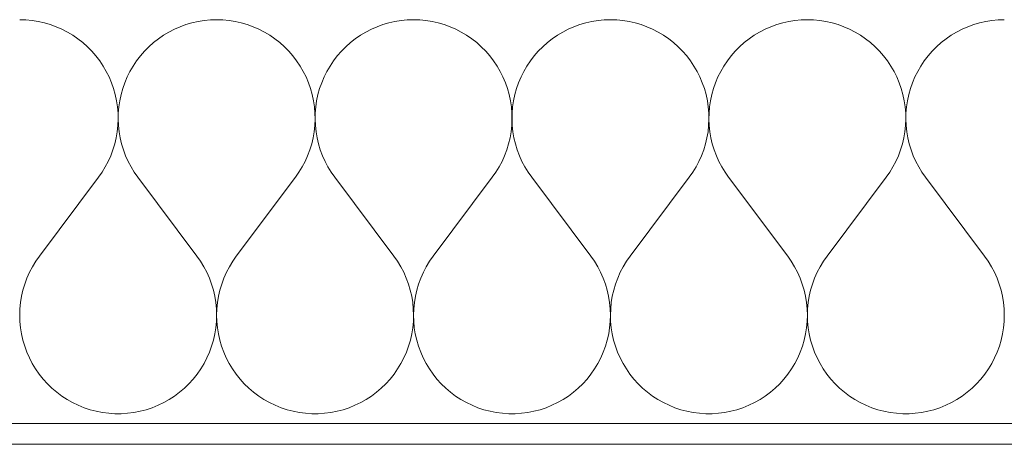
# Model space of a CAD drawing. Extents: x 100 to 2982, y 37 to 2050.
# Tile 26 of 135: x 1284 to 1331, y 575 to 595. Entities that reach past the tile are written whole.
import ezdxf
from ezdxf.xclip import XClip

# ---------------------------------------------------------------- set-up
doc = ezdxf.new("R2010")
doc.units = 0
doc.header["$MEASUREMENT"] = 0
doc.header["$XCLIPFRAME"] = 0
doc.layers.add('420-K Ściany', color=7, linetype='Continuous')
doc.layers.add('820-G Rysunki Obrazki', color=7, linetype='Continuous')

# ---------------------------------------------------------------- blocks, each defined once
blk = doc.blocks.new('*X14')
at = {"layer": '420-K Ściany', "color": 174, "linetype": 'Continuous', "lineweight": 5, "ltscale": 0.2}
for p, q in [((1283.952, 595.023), (1283.651, 595.033)), ((1284.252, 594.995), (1283.952, 595.023)), ((1284.55, 594.947), (1284.252, 594.995)), ((1284.843, 594.881), (1284.55, 594.947)), ((1285.132, 594.796), (1284.843, 594.881)), ((1285.416, 594.694), (1285.132, 594.796)), ((1291.694, 594.796), (1291.41, 594.694)), ((1291.983, 594.881), (1291.694, 594.796)), ((1292.277, 594.947), (1291.983, 594.881)), ((1292.574, 594.995), (1292.277, 594.947)), ((1292.874, 595.023), (1292.574, 594.995)), ((1293.175, 595.033), (1292.874, 595.023)), ((1293.476, 595.023), (1293.175, 595.033)), ((1293.776, 594.995), (1293.476, 595.023)), ((1294.073, 594.947), (1293.776, 594.995)), ((1294.367, 594.881), (1294.073, 594.947)), ((1294.656, 594.796), (1294.367, 594.881)), ((1294.939, 594.694), (1294.656, 594.796)), ((1301.217, 594.796), (1300.934, 594.694)), ((1301.507, 594.881), (1301.217, 594.796)), ((1301.8, 594.947), (1301.507, 594.881)), ((1302.098, 594.995), (1301.8, 594.947)), ((1302.398, 595.023), (1302.098, 594.995)), ((1302.699, 595.033), (1302.398, 595.023)), ((1303, 595.023), (1302.699, 595.033)), ((1303.3, 594.995), (1303, 595.023)), ((1303.597, 594.947), (1303.3, 594.995)), ((1303.891, 594.881), (1303.597, 594.947)), ((1304.18, 594.796), (1303.891, 594.881)), ((1304.463, 594.694), (1304.18, 594.796)), ((1310.741, 594.796), (1310.458, 594.694)), ((1311.03, 594.881), (1310.741, 594.796)), ((1311.324, 594.947), (1311.03, 594.881)), ((1311.622, 594.995), (1311.324, 594.947)), ((1311.922, 595.023), (1311.622, 594.995)), ((1312.223, 595.033), (1311.922, 595.023)), ((1312.524, 595.023), (1312.223, 595.033)), ((1312.823, 594.995), (1312.524, 595.023)), ((1313.121, 594.947), (1312.823, 594.995)), ((1313.415, 594.881), (1313.121, 594.947)), ((1313.704, 594.796), (1313.415, 594.881)), ((1313.987, 594.694), (1313.704, 594.796)), ((1320.265, 594.796), (1319.982, 594.694)), ((1320.554, 594.881), (1320.265, 594.796)), ((1320.848, 594.947), (1320.554, 594.881)), ((1321.145, 594.995), (1320.848, 594.947)), ((1321.445, 595.023), (1321.145, 594.995)), ((1321.746, 595.033), (1321.445, 595.023)), ((1322.047, 595.023), (1321.746, 595.033)), ((1322.347, 594.995), (1322.047, 595.023)), ((1322.645, 594.947), (1322.347, 594.995)), ((1322.939, 594.881), (1322.645, 594.947)), ((1323.228, 594.796), (1322.939, 594.881)), ((1323.511, 594.694), (1323.228, 594.796)), ((1329.789, 594.796), (1329.506, 594.694)), ((1330.078, 594.881), (1329.789, 594.796)), ((1330.372, 594.947), (1330.078, 594.881)), ((1330.669, 594.995), (1330.372, 594.947)), ((1330.969, 595.023), (1330.669, 594.995)), ((1331.27, 595.033), (1330.969, 595.023)), ((1285.692, 594.573), (1285.416, 594.694)), ((1285.96, 594.436), (1285.692, 594.573)), ((1286.218, 594.281), (1285.96, 594.436)), ((1290.866, 594.436), (1290.608, 594.281)), ((1291.134, 594.573), (1290.866, 594.436)), ((1291.41, 594.694), (1291.134, 594.573)), ((1295.216, 594.573), (1294.939, 594.694)), ((1295.483, 594.436), (1295.216, 594.573)), ((1295.742, 594.281), (1295.483, 594.436)), ((1300.39, 594.436), (1300.132, 594.281)), ((1300.658, 594.573), (1300.39, 594.436)), ((1300.934, 594.694), (1300.658, 594.573)), ((1304.739, 594.573), (1304.463, 594.694)), ((1305.007, 594.436), (1304.739, 594.573)), ((1305.266, 594.281), (1305.007, 594.436)), ((1309.914, 594.436), (1309.655, 594.281)), ((1310.182, 594.573), (1309.914, 594.436)), ((1310.458, 594.694), (1310.182, 594.573)), ((1314.263, 594.573), (1313.987, 594.694)), ((1314.531, 594.436), (1314.263, 594.573)), ((1314.79, 594.281), (1314.531, 594.436)), ((1319.438, 594.436), (1319.179, 594.281)), ((1319.706, 594.573), (1319.438, 594.436)), ((1319.982, 594.694), (1319.706, 594.573)), ((1323.787, 594.573), (1323.511, 594.694)), ((1324.055, 594.436), (1323.787, 594.573)), ((1324.314, 594.281), (1324.055, 594.436)), ((1328.962, 594.436), (1328.703, 594.281)), ((1329.23, 594.573), (1328.962, 594.436)), ((1329.506, 594.694), (1329.23, 594.573)), ((1286.467, 594.111), (1286.218, 594.281)), ((1286.704, 593.925), (1286.467, 594.111)), ((1286.929, 593.725), (1286.704, 593.925)), ((1290.122, 593.925), (1289.897, 593.725)), ((1290.359, 594.111), (1290.122, 593.925)), ((1290.608, 594.281), (1290.359, 594.111)), ((1295.991, 594.111), (1295.742, 594.281)), ((1296.228, 593.925), (1295.991, 594.111)), ((1296.453, 593.725), (1296.228, 593.925)), ((1299.646, 593.925), (1299.421, 593.725)), ((1299.883, 594.111), (1299.646, 593.925)), ((1300.132, 594.281), (1299.883, 594.111)), ((1305.514, 594.111), (1305.266, 594.281)), ((1305.752, 593.925), (1305.514, 594.111)), ((1305.977, 593.725), (1305.752, 593.925)), ((1309.17, 593.925), (1308.945, 593.725)), ((1309.407, 594.111), (1309.17, 593.925)), ((1309.655, 594.281), (1309.407, 594.111)), ((1315.038, 594.111), (1314.79, 594.281)), ((1315.275, 593.925), (1315.038, 594.111)), ((1315.5, 593.725), (1315.275, 593.925)), ((1318.694, 593.925), (1318.469, 593.725)), ((1318.931, 594.111), (1318.694, 593.925)), ((1319.179, 594.281), (1318.931, 594.111)), ((1324.562, 594.111), (1324.314, 594.281)), ((1324.799, 593.925), (1324.562, 594.111)), ((1325.024, 593.725), (1324.799, 593.925)), ((1328.217, 593.925), (1327.992, 593.725)), ((1328.455, 594.111), (1328.217, 593.925)), ((1328.703, 594.281), (1328.455, 594.111)), ((1287.141, 593.511), (1286.929, 593.725)), ((1287.339, 593.284), (1287.141, 593.511)), ((1289.685, 593.511), (1289.487, 593.284)), ((1289.897, 593.725), (1289.685, 593.511)), ((1296.665, 593.511), (1296.453, 593.725)), ((1296.862, 593.284), (1296.665, 593.511)), ((1299.209, 593.511), (1299.011, 593.284)), ((1299.421, 593.725), (1299.209, 593.511)), ((1306.188, 593.511), (1305.977, 593.725)), ((1306.386, 593.284), (1306.188, 593.511)), ((1308.733, 593.511), (1308.535, 593.284)), ((1308.945, 593.725), (1308.733, 593.511)), ((1315.712, 593.511), (1315.5, 593.725)), ((1315.91, 593.284), (1315.712, 593.511)), ((1318.257, 593.511), (1318.059, 593.284)), ((1318.469, 593.725), (1318.257, 593.511)), ((1325.236, 593.511), (1325.024, 593.725)), ((1325.434, 593.284), (1325.236, 593.511)), ((1327.781, 593.511), (1327.583, 593.284)), ((1327.992, 593.725), (1327.781, 593.511)), ((1287.522, 593.045), (1287.339, 593.284)), ((1287.689, 592.794), (1287.522, 593.045)), ((1289.304, 593.045), (1289.137, 592.794)), ((1289.487, 593.284), (1289.304, 593.045)), ((1297.046, 593.045), (1296.862, 593.284)), ((1297.213, 592.794), (1297.046, 593.045)), ((1298.828, 593.045), (1298.661, 592.794)), ((1299.011, 593.284), (1298.828, 593.045)), ((1306.569, 593.045), (1306.386, 593.284)), ((1306.737, 592.794), (1306.569, 593.045)), ((1308.352, 593.045), (1308.184, 592.794)), ((1308.535, 593.284), (1308.352, 593.045)), ((1316.093, 593.045), (1315.91, 593.284)), ((1316.261, 592.794), (1316.093, 593.045)), ((1317.876, 593.045), (1317.708, 592.794)), ((1318.059, 593.284), (1317.876, 593.045)), ((1325.617, 593.045), (1325.434, 593.284)), ((1325.785, 592.794), (1325.617, 593.045)), ((1327.4, 593.045), (1327.232, 592.794)), ((1327.583, 593.284), (1327.4, 593.045)), ((1287.841, 592.534), (1287.689, 592.794)), ((1287.976, 592.265), (1287.841, 592.534)), ((1288.985, 592.534), (1288.851, 592.265)), ((1289.137, 592.794), (1288.985, 592.534)), ((1297.365, 592.534), (1297.213, 592.794)), ((1297.499, 592.265), (1297.365, 592.534)), ((1298.509, 592.534), (1298.374, 592.265)), ((1298.661, 592.794), (1298.509, 592.534)), ((1306.888, 592.534), (1306.737, 592.794)), ((1307.023, 592.265), (1306.888, 592.534)), ((1308.033, 592.534), (1307.898, 592.265)), ((1308.184, 592.794), (1308.033, 592.534)), ((1316.412, 592.534), (1316.261, 592.794)), ((1316.547, 592.265), (1316.412, 592.534)), ((1317.557, 592.534), (1317.422, 592.265)), ((1317.708, 592.794), (1317.557, 592.534)), ((1325.936, 592.534), (1325.785, 592.794)), ((1326.071, 592.265), (1325.936, 592.534)), ((1327.08, 592.534), (1326.946, 592.265)), ((1327.232, 592.794), (1327.08, 592.534)), ((1288.093, 591.987), (1287.976, 592.265)), ((1288.193, 591.703), (1288.093, 591.987)), ((1288.733, 591.987), (1288.634, 591.703)), ((1288.851, 592.265), (1288.733, 591.987)), ((1297.617, 591.987), (1297.499, 592.265)), ((1297.716, 591.703), (1297.617, 591.987)), ((1298.257, 591.987), (1298.157, 591.703)), ((1298.374, 592.265), (1298.257, 591.987)), ((1307.141, 591.987), (1307.023, 592.265)), ((1307.24, 591.703), (1307.141, 591.987)), ((1307.781, 591.987), (1307.681, 591.703)), ((1307.898, 592.265), (1307.781, 591.987)), ((1316.664, 591.987), (1316.547, 592.265)), ((1316.764, 591.703), (1316.664, 591.987)), ((1317.305, 591.987), (1317.205, 591.703)), ((1317.422, 592.265), (1317.305, 591.987)), ((1326.188, 591.987), (1326.071, 592.265)), ((1326.288, 591.703), (1326.188, 591.987)), ((1326.828, 591.987), (1326.729, 591.703)), ((1326.946, 592.265), (1326.828, 591.987)), ((1288.274, 591.413), (1288.193, 591.703)), ((1288.634, 591.703), (1288.552, 591.413)), ((1297.798, 591.413), (1297.716, 591.703)), ((1298.157, 591.703), (1298.076, 591.413)), ((1307.322, 591.413), (1307.24, 591.703)), ((1307.681, 591.703), (1307.6, 591.413)), ((1316.845, 591.413), (1316.764, 591.703)), ((1317.205, 591.703), (1317.123, 591.413)), ((1326.369, 591.413), (1326.288, 591.703)), ((1326.729, 591.703), (1326.647, 591.413)), ((1288.337, 591.118), (1288.274, 591.413)), ((1288.381, 590.82), (1288.337, 591.118)), ((1288.489, 591.118), (1288.445, 590.82)), ((1288.552, 591.413), (1288.489, 591.118)), ((1297.861, 591.118), (1297.798, 591.413)), ((1297.905, 590.82), (1297.861, 591.118)), ((1298.013, 591.118), (1297.969, 590.82)), ((1298.076, 591.413), (1298.013, 591.118)), ((1307.385, 591.118), (1307.322, 591.413)), ((1307.429, 590.82), (1307.385, 591.118)), ((1307.537, 591.118), (1307.492, 590.82)), ((1307.6, 591.413), (1307.537, 591.118)), ((1316.908, 591.118), (1316.845, 591.413)), ((1316.953, 590.82), (1316.908, 591.118)), ((1317.061, 591.118), (1317.016, 590.82)), ((1317.123, 591.413), (1317.061, 591.118)), ((1326.432, 591.118), (1326.369, 591.413)), ((1326.476, 590.82), (1326.432, 591.118)), ((1326.584, 591.118), (1326.54, 590.82)), ((1326.647, 591.413), (1326.584, 591.118)), ((1288.407, 590.52), (1288.381, 590.82)), ((1288.413, 590.219), (1288.407, 590.52)), ((1288.42, 590.52), (1288.413, 590.219)), ((1288.445, 590.82), (1288.42, 590.52)), ((1297.93, 590.52), (1297.905, 590.82)), ((1297.937, 590.219), (1297.93, 590.52)), ((1297.943, 590.52), (1297.937, 590.219)), ((1297.969, 590.82), (1297.943, 590.52)), ((1307.454, 590.52), (1307.429, 590.82)), ((1307.46, 590.219), (1307.454, 590.52)), ((1307.467, 590.52), (1307.461, 590.219)), ((1307.492, 590.82), (1307.467, 590.52)), ((1316.978, 590.52), (1316.953, 590.82)), ((1316.984, 590.219), (1316.978, 590.52)), ((1316.991, 590.52), (1316.985, 590.219)), ((1317.016, 590.82), (1316.991, 590.52)), ((1326.502, 590.52), (1326.476, 590.82)), ((1326.508, 590.219), (1326.502, 590.52)), ((1326.515, 590.52), (1326.509, 590.219)), ((1326.54, 590.82), (1326.515, 590.52)), ((1288.4, 589.918), (1288.413, 590.219)), ((1288.413, 590.219), (1288.426, 589.918)), ((1297.924, 589.918), (1297.937, 590.219)), ((1297.937, 590.219), (1297.95, 589.918)), ((1307.448, 589.918), (1307.46, 590.219)), ((1307.461, 590.219), (1307.474, 589.918)), ((1316.971, 589.918), (1316.984, 590.219)), ((1316.985, 590.219), (1316.998, 589.918)), ((1326.495, 589.918), (1326.508, 590.219)), ((1326.509, 590.219), (1326.521, 589.918)), ((1288.318, 589.322), (1288.368, 589.619)), ((1288.368, 589.619), (1288.4, 589.918)), ((1288.426, 589.918), (1288.458, 589.619)), ((1288.458, 589.619), (1288.509, 589.322)), ((1297.841, 589.322), (1297.892, 589.619)), ((1297.892, 589.619), (1297.924, 589.918)), ((1297.95, 589.918), (1297.982, 589.619)), ((1297.982, 589.619), (1298.032, 589.322)), ((1307.365, 589.322), (1307.416, 589.619)), ((1307.416, 589.619), (1307.448, 589.918)), ((1307.474, 589.918), (1307.506, 589.619)), ((1307.506, 589.619), (1307.556, 589.322)), ((1316.889, 589.322), (1316.94, 589.619)), ((1316.94, 589.619), (1316.971, 589.918)), ((1316.998, 589.918), (1317.029, 589.619)), ((1317.029, 589.619), (1317.08, 589.322)), ((1326.413, 589.322), (1326.463, 589.619)), ((1326.463, 589.619), (1326.495, 589.918)), ((1326.521, 589.918), (1326.553, 589.619)), ((1326.553, 589.619), (1326.604, 589.322)), ((1288.248, 589.029), (1288.318, 589.322)), ((1288.509, 589.322), (1288.578, 589.029)), ((1297.772, 589.029), (1297.841, 589.322)), ((1298.032, 589.322), (1298.102, 589.029)), ((1307.296, 589.029), (1307.365, 589.322)), ((1307.556, 589.322), (1307.626, 589.029)), ((1316.82, 589.029), (1316.889, 589.322)), ((1317.08, 589.322), (1317.149, 589.029)), ((1326.343, 589.029), (1326.413, 589.322)), ((1326.604, 589.322), (1326.673, 589.029)), ((1288.055, 588.458), (1288.16, 588.74)), ((1288.16, 588.74), (1288.248, 589.029)), ((1288.578, 589.029), (1288.666, 588.74)), ((1288.666, 588.74), (1288.771, 588.458)), ((1297.578, 588.458), (1297.684, 588.74)), ((1297.684, 588.74), (1297.772, 589.029)), ((1298.102, 589.029), (1298.189, 588.74)), ((1298.189, 588.74), (1298.295, 588.458)), ((1307.102, 588.458), (1307.208, 588.74)), ((1307.208, 588.74), (1307.296, 589.029)), ((1307.626, 589.029), (1307.713, 588.74)), ((1307.713, 588.74), (1307.819, 588.458)), ((1316.626, 588.458), (1316.732, 588.74)), ((1316.732, 588.74), (1316.82, 589.029)), ((1317.149, 589.029), (1317.237, 588.74)), ((1317.237, 588.74), (1317.343, 588.458)), ((1326.15, 588.458), (1326.256, 588.74)), ((1326.256, 588.74), (1326.343, 589.029)), ((1326.673, 589.029), (1326.761, 588.74)), ((1326.761, 588.74), (1326.867, 588.458)), ((1287.791, 587.917), (1287.931, 588.184)), ((1287.931, 588.184), (1288.055, 588.458)), ((1288.771, 588.458), (1288.895, 588.184)), ((1288.895, 588.184), (1289.035, 587.917)), ((1297.315, 587.917), (1297.455, 588.184)), ((1297.455, 588.184), (1297.578, 588.458)), ((1298.295, 588.458), (1298.419, 588.184)), ((1298.419, 588.184), (1298.559, 587.917)), ((1306.838, 587.917), (1306.979, 588.184)), ((1306.979, 588.184), (1307.102, 588.458)), ((1307.819, 588.458), (1307.942, 588.184)), ((1307.942, 588.184), (1308.083, 587.917)), ((1316.362, 587.917), (1316.503, 588.184)), ((1316.503, 588.184), (1316.626, 588.458)), ((1317.343, 588.458), (1317.466, 588.184)), ((1317.466, 588.184), (1317.607, 587.917)), ((1325.886, 587.917), (1326.027, 588.184)), ((1326.027, 588.184), (1326.15, 588.458)), ((1326.867, 588.458), (1326.99, 588.184)), ((1326.99, 588.184), (1327.131, 587.917)), ((1287.461, 587.414), (1287.634, 587.66)), ((1287.634, 587.66), (1287.791, 587.917)), ((1289.035, 587.917), (1289.192, 587.66)), ((1289.192, 587.66), (1289.365, 587.414)), ((1296.984, 587.414), (1297.157, 587.66)), ((1297.157, 587.66), (1297.315, 587.917)), ((1298.559, 587.917), (1298.716, 587.66)), ((1298.716, 587.66), (1298.889, 587.414)), ((1306.508, 587.414), (1306.681, 587.66)), ((1306.681, 587.66), (1306.838, 587.917)), ((1308.083, 587.917), (1308.24, 587.66)), ((1308.24, 587.66), (1308.413, 587.414)), ((1316.032, 587.414), (1316.205, 587.66)), ((1316.205, 587.66), (1316.362, 587.917)), ((1317.607, 587.917), (1317.764, 587.66)), ((1317.764, 587.66), (1317.937, 587.414)), ((1325.556, 587.414), (1325.729, 587.66)), ((1325.729, 587.66), (1325.886, 587.917)), ((1327.131, 587.917), (1327.288, 587.66)), ((1327.288, 587.66), (1327.461, 587.414)), ((1284.604, 583.604), (1287.461, 587.414)), ((1292.223, 583.604), (1289.365, 587.414)), ((1294.127, 583.604), (1296.984, 587.414)), ((1301.746, 583.604), (1298.889, 587.414)), ((1303.651, 583.604), (1306.508, 587.414)), ((1311.27, 583.604), (1308.413, 587.414)), ((1313.175, 583.604), (1316.032, 587.414)), ((1320.794, 583.604), (1317.937, 587.414)), ((1322.699, 583.604), (1325.556, 587.414)), ((1330.318, 583.604), (1327.461, 587.414)), ((1284.428, 583.354), (1284.269, 583.093)), ((1284.604, 583.604), (1284.428, 583.354)), ((1292.398, 583.354), (1292.223, 583.604)), ((1292.557, 583.093), (1292.398, 583.354)), ((1293.952, 583.354), (1293.793, 583.093)), ((1294.127, 583.604), (1293.952, 583.354)), ((1301.922, 583.354), (1301.746, 583.604)), ((1302.081, 583.093), (1301.922, 583.354)), ((1303.476, 583.354), (1303.317, 583.093)), ((1303.651, 583.604), (1303.476, 583.354)), ((1311.446, 583.354), (1311.27, 583.604)), ((1311.605, 583.093), (1311.446, 583.354)), ((1313, 583.354), (1312.841, 583.093)), ((1313.175, 583.604), (1313, 583.354)), ((1320.969, 583.354), (1320.794, 583.604)), ((1321.128, 583.093), (1320.969, 583.354)), ((1322.523, 583.354), (1322.364, 583.093)), ((1322.699, 583.604), (1322.523, 583.354)), ((1330.493, 583.354), (1330.318, 583.604)), ((1330.652, 583.093), (1330.493, 583.354)), ((1284.269, 583.093), (1284.127, 582.822)), ((1292.699, 582.822), (1292.557, 583.093)), ((1293.793, 583.093), (1293.651, 582.822)), ((1302.223, 582.822), (1302.081, 583.093)), ((1303.317, 583.093), (1303.175, 582.822)), ((1311.747, 582.822), (1311.605, 583.093)), ((1312.841, 583.093), (1312.699, 582.822)), ((1321.27, 582.822), (1321.128, 583.093)), ((1322.364, 583.093), (1322.222, 582.822)), ((1330.794, 582.822), (1330.652, 583.093)), ((1284.003, 582.543), (1283.897, 582.257)), ((1284.127, 582.822), (1284.003, 582.543)), ((1292.823, 582.543), (1292.699, 582.822)), ((1292.929, 582.257), (1292.823, 582.543)), ((1293.527, 582.543), (1293.421, 582.257)), ((1293.651, 582.822), (1293.527, 582.543)), ((1302.347, 582.543), (1302.223, 582.822)), ((1302.453, 582.257), (1302.347, 582.543)), ((1303.051, 582.543), (1302.944, 582.257)), ((1303.175, 582.822), (1303.051, 582.543)), ((1311.871, 582.543), (1311.747, 582.822)), ((1311.977, 582.257), (1311.871, 582.543)), ((1312.574, 582.543), (1312.468, 582.257)), ((1312.699, 582.822), (1312.574, 582.543)), ((1321.395, 582.543), (1321.27, 582.822)), ((1321.501, 582.257), (1321.395, 582.543)), ((1322.098, 582.543), (1321.992, 582.257)), ((1322.222, 582.822), (1322.098, 582.543)), ((1330.918, 582.543), (1330.794, 582.822)), ((1331.025, 582.257), (1330.918, 582.543)), ((1283.809, 581.964), (1283.741, 581.666)), ((1283.897, 582.257), (1283.809, 581.964)), ((1293.017, 581.964), (1292.929, 582.257)), ((1293.085, 581.666), (1293.017, 581.964)), ((1293.333, 581.964), (1293.264, 581.666)), ((1293.421, 582.257), (1293.333, 581.964)), ((1302.541, 581.964), (1302.453, 582.257)), ((1302.609, 581.666), (1302.541, 581.964)), ((1302.857, 581.964), (1302.788, 581.666)), ((1302.944, 582.257), (1302.857, 581.964)), ((1312.064, 581.964), (1311.977, 582.257)), ((1312.133, 581.666), (1312.064, 581.964)), ((1312.381, 581.964), (1312.312, 581.666)), ((1312.468, 582.257), (1312.381, 581.964)), ((1321.588, 581.964), (1321.501, 582.257)), ((1321.657, 581.666), (1321.588, 581.964)), ((1321.904, 581.964), (1321.836, 581.666)), ((1321.992, 582.257), (1321.904, 581.964)), ((1331.112, 581.964), (1331.025, 582.257)), ((1331.181, 581.666), (1331.112, 581.964)), ((1283.741, 581.666), (1283.691, 581.364)), ((1293.135, 581.364), (1293.085, 581.666)), ((1293.264, 581.666), (1293.215, 581.364)), ((1302.659, 581.364), (1302.609, 581.666)), ((1302.788, 581.666), (1302.739, 581.364)), ((1312.182, 581.364), (1312.133, 581.666)), ((1312.312, 581.666), (1312.263, 581.364)), ((1321.706, 581.364), (1321.657, 581.666)), ((1321.836, 581.666), (1321.787, 581.364)), ((1331.23, 581.364), (1331.181, 581.666)), ((1283.661, 581.06), (1283.651, 580.755)), ((1283.691, 581.364), (1283.661, 581.06)), ((1293.165, 581.06), (1293.135, 581.364)), ((1293.175, 580.755), (1293.165, 581.06)), ((1293.185, 581.06), (1293.175, 580.755)), ((1293.215, 581.364), (1293.185, 581.06)), ((1302.688, 581.06), (1302.659, 581.364)), ((1302.699, 580.755), (1302.688, 581.06)), ((1302.709, 581.06), (1302.699, 580.755)), ((1302.739, 581.364), (1302.709, 581.06)), ((1312.212, 581.06), (1312.182, 581.364)), ((1312.223, 580.755), (1312.212, 581.06)), ((1312.233, 581.06), (1312.223, 580.755)), ((1312.263, 581.364), (1312.233, 581.06)), ((1321.736, 581.06), (1321.706, 581.364)), ((1321.746, 580.755), (1321.736, 581.06)), ((1321.757, 581.06), (1321.746, 580.755)), ((1321.787, 581.364), (1321.757, 581.06)), ((1331.26, 581.06), (1331.23, 581.364)), ((1331.27, 580.755), (1331.26, 581.06)), ((1283.651, 580.755), (1283.66, 580.449)), ((1293.166, 580.449), (1293.175, 580.755)), ((1293.175, 580.755), (1293.184, 580.449)), ((1302.689, 580.449), (1302.699, 580.755)), ((1302.699, 580.755), (1302.708, 580.449)), ((1312.213, 580.449), (1312.223, 580.755)), ((1312.223, 580.755), (1312.232, 580.449)), ((1321.737, 580.449), (1321.746, 580.755)), ((1321.746, 580.755), (1321.756, 580.449)), ((1331.261, 580.449), (1331.27, 580.755)), ((1283.66, 580.449), (1283.689, 580.145)), ((1283.689, 580.145), (1283.738, 579.844)), ((1293.088, 579.844), (1293.137, 580.145)), ((1293.137, 580.145), (1293.166, 580.449)), ((1293.184, 580.449), (1293.213, 580.145)), ((1293.213, 580.145), (1293.261, 579.844)), ((1302.612, 579.844), (1302.661, 580.145)), ((1302.661, 580.145), (1302.689, 580.449)), ((1302.708, 580.449), (1302.737, 580.145)), ((1302.737, 580.145), (1302.785, 579.844)), ((1312.136, 579.844), (1312.184, 580.145)), ((1312.184, 580.145), (1312.213, 580.449)), ((1312.232, 580.449), (1312.261, 580.145)), ((1312.261, 580.145), (1312.309, 579.844)), ((1321.66, 579.844), (1321.708, 580.145)), ((1321.708, 580.145), (1321.737, 580.449)), ((1321.756, 580.449), (1321.785, 580.145)), ((1321.785, 580.145), (1321.833, 579.844)), ((1331.184, 579.844), (1331.232, 580.145)), ((1331.232, 580.145), (1331.261, 580.449)), ((1283.738, 579.844), (1283.805, 579.546)), ((1283.805, 579.546), (1283.892, 579.252)), ((1292.934, 579.252), (1293.021, 579.546)), ((1293.021, 579.546), (1293.088, 579.844)), ((1293.261, 579.844), (1293.329, 579.546)), ((1293.329, 579.546), (1293.416, 579.252)), ((1302.458, 579.252), (1302.545, 579.546)), ((1302.545, 579.546), (1302.612, 579.844)), ((1302.785, 579.844), (1302.853, 579.546)), ((1302.853, 579.546), (1302.939, 579.252)), ((1311.982, 579.252), (1312.069, 579.546)), ((1312.069, 579.546), (1312.136, 579.844)), ((1312.309, 579.844), (1312.377, 579.546)), ((1312.377, 579.546), (1312.463, 579.252)), ((1321.506, 579.252), (1321.592, 579.546)), ((1321.592, 579.546), (1321.66, 579.844)), ((1321.833, 579.844), (1321.9, 579.546)), ((1321.9, 579.546), (1321.987, 579.252)), ((1331.03, 579.252), (1331.116, 579.546)), ((1331.116, 579.546), (1331.184, 579.844)), ((1283.892, 579.252), (1283.997, 578.966)), ((1292.829, 578.966), (1292.934, 579.252)), ((1293.416, 579.252), (1293.521, 578.966)), ((1302.353, 578.966), (1302.458, 579.252)), ((1302.939, 579.252), (1303.045, 578.966)), ((1311.877, 578.966), (1311.982, 579.252)), ((1312.463, 579.252), (1312.568, 578.966)), ((1321.401, 578.966), (1321.506, 579.252)), ((1321.987, 579.252), (1322.092, 578.966)), ((1330.924, 578.966), (1331.03, 579.252)), ((1283.997, 578.966), (1284.12, 578.686)), ((1284.12, 578.686), (1284.261, 578.415)), ((1292.565, 578.415), (1292.706, 578.686)), ((1292.706, 578.686), (1292.829, 578.966)), ((1293.521, 578.966), (1293.644, 578.686)), ((1293.644, 578.686), (1293.785, 578.415)), ((1302.089, 578.415), (1302.23, 578.686)), ((1302.23, 578.686), (1302.353, 578.966)), ((1303.045, 578.966), (1303.168, 578.686)), ((1303.168, 578.686), (1303.309, 578.415)), ((1311.612, 578.415), (1311.753, 578.686)), ((1311.753, 578.686), (1311.877, 578.966)), ((1312.568, 578.966), (1312.692, 578.686)), ((1312.692, 578.686), (1312.833, 578.415)), ((1321.136, 578.415), (1321.277, 578.686)), ((1321.277, 578.686), (1321.401, 578.966)), ((1322.092, 578.966), (1322.215, 578.686)), ((1322.215, 578.686), (1322.357, 578.415)), ((1330.66, 578.415), (1330.801, 578.686)), ((1330.801, 578.686), (1330.924, 578.966)), ((1284.261, 578.415), (1284.419, 578.153)), ((1284.419, 578.153), (1284.594, 577.903)), ((1292.232, 577.903), (1292.407, 578.153)), ((1292.407, 578.153), (1292.565, 578.415)), ((1293.785, 578.415), (1293.943, 578.153)), ((1293.943, 578.153), (1294.118, 577.903)), ((1301.756, 577.903), (1301.931, 578.153)), ((1301.931, 578.153), (1302.089, 578.415)), ((1303.309, 578.415), (1303.467, 578.153)), ((1303.467, 578.153), (1303.642, 577.903)), ((1311.28, 577.903), (1311.454, 578.153)), ((1311.454, 578.153), (1311.612, 578.415)), ((1312.833, 578.415), (1312.991, 578.153)), ((1312.991, 578.153), (1313.165, 577.903)), ((1320.804, 577.903), (1320.978, 578.153)), ((1320.978, 578.153), (1321.136, 578.415)), ((1322.357, 578.415), (1322.515, 578.153)), ((1322.515, 578.153), (1322.689, 577.903)), ((1330.327, 577.903), (1330.502, 578.153)), ((1330.502, 578.153), (1330.66, 578.415)), ((1284.594, 577.903), (1284.784, 577.664)), ((1284.784, 577.664), (1284.99, 577.437)), ((1291.837, 577.437), (1292.042, 577.664)), ((1292.042, 577.664), (1292.232, 577.903)), ((1294.118, 577.903), (1294.308, 577.664)), ((1294.308, 577.664), (1294.513, 577.437)), ((1301.36, 577.437), (1301.566, 577.664)), ((1301.566, 577.664), (1301.756, 577.903)), ((1303.642, 577.903), (1303.832, 577.664)), ((1303.832, 577.664), (1304.037, 577.437)), ((1310.884, 577.437), (1311.089, 577.664)), ((1311.089, 577.664), (1311.28, 577.903)), ((1313.165, 577.903), (1313.356, 577.664)), ((1313.356, 577.664), (1313.561, 577.437)), ((1320.408, 577.437), (1320.613, 577.664)), ((1320.613, 577.664), (1320.804, 577.903)), ((1322.689, 577.903), (1322.88, 577.664)), ((1322.88, 577.664), (1323.085, 577.437)), ((1329.932, 577.437), (1330.137, 577.664)), ((1330.137, 577.664), (1330.327, 577.903)), ((1284.99, 577.437), (1285.209, 577.224)), ((1285.209, 577.224), (1285.441, 577.026)), ((1291.385, 577.026), (1291.617, 577.224)), ((1291.617, 577.224), (1291.837, 577.437)), ((1294.513, 577.437), (1294.733, 577.224)), ((1294.733, 577.224), (1294.965, 577.026)), ((1300.909, 577.026), (1301.141, 577.224)), ((1301.141, 577.224), (1301.36, 577.437)), ((1304.037, 577.437), (1304.256, 577.224)), ((1304.256, 577.224), (1304.489, 577.026)), ((1310.432, 577.026), (1310.665, 577.224)), ((1310.665, 577.224), (1310.884, 577.437)), ((1313.561, 577.437), (1313.78, 577.224)), ((1313.78, 577.224), (1314.013, 577.026)), ((1319.956, 577.026), (1320.189, 577.224)), ((1320.189, 577.224), (1320.408, 577.437)), ((1323.085, 577.437), (1323.304, 577.224)), ((1323.304, 577.224), (1323.537, 577.026)), ((1329.48, 577.026), (1329.712, 577.224)), ((1329.712, 577.224), (1329.932, 577.437)), ((1285.441, 577.026), (1285.686, 576.843)), ((1285.686, 576.843), (1285.942, 576.676)), ((1285.942, 576.676), (1286.208, 576.526)), ((1290.618, 576.526), (1290.884, 576.676)), ((1290.884, 576.676), (1291.14, 576.843)), ((1291.14, 576.843), (1291.385, 577.026)), ((1294.965, 577.026), (1295.21, 576.843)), ((1295.21, 576.843), (1295.466, 576.676)), ((1295.466, 576.676), (1295.732, 576.526)), ((1300.142, 576.526), (1300.408, 576.676)), ((1300.408, 576.676), (1300.664, 576.843)), ((1300.664, 576.843), (1300.909, 577.026)), ((1304.489, 577.026), (1304.734, 576.843)), ((1304.734, 576.843), (1304.99, 576.676)), ((1304.99, 576.676), (1305.256, 576.526)), ((1309.665, 576.526), (1309.932, 576.676)), ((1309.932, 576.676), (1310.188, 576.843)), ((1310.188, 576.843), (1310.432, 577.026)), ((1314.013, 577.026), (1314.258, 576.843)), ((1314.258, 576.843), (1314.514, 576.676)), ((1314.514, 576.676), (1314.78, 576.526)), ((1319.189, 576.526), (1319.455, 576.676)), ((1319.455, 576.676), (1319.711, 576.843)), ((1319.711, 576.843), (1319.956, 577.026)), ((1323.537, 577.026), (1323.781, 576.843)), ((1323.781, 576.843), (1324.037, 576.676)), ((1324.037, 576.676), (1324.304, 576.526)), ((1328.713, 576.526), (1328.979, 576.676)), ((1328.979, 576.676), (1329.235, 576.843)), ((1329.235, 576.843), (1329.48, 577.026)), ((1286.208, 576.526), (1286.484, 576.393)), ((1286.484, 576.393), (1286.767, 576.279)), ((1286.767, 576.279), (1287.057, 576.182)), ((1289.769, 576.182), (1290.059, 576.279)), ((1290.059, 576.279), (1290.343, 576.393)), ((1290.343, 576.393), (1290.618, 576.526)), ((1295.732, 576.526), (1296.007, 576.393)), ((1296.007, 576.393), (1296.291, 576.279)), ((1296.291, 576.279), (1296.581, 576.182)), ((1299.293, 576.182), (1299.583, 576.279)), ((1299.583, 576.279), (1299.866, 576.393)), ((1299.866, 576.393), (1300.142, 576.526)), ((1305.256, 576.526), (1305.531, 576.393)), ((1305.531, 576.393), (1305.814, 576.279)), ((1305.814, 576.279), (1306.104, 576.182)), ((1308.817, 576.182), (1309.107, 576.279)), ((1309.107, 576.279), (1309.39, 576.393)), ((1309.39, 576.393), (1309.665, 576.526)), ((1314.78, 576.526), (1315.055, 576.393)), ((1315.055, 576.393), (1315.338, 576.279)), ((1315.338, 576.279), (1315.628, 576.182)), ((1318.341, 576.182), (1318.631, 576.279)), ((1318.631, 576.279), (1318.914, 576.393)), ((1318.914, 576.393), (1319.189, 576.526)), ((1324.304, 576.526), (1324.579, 576.393)), ((1324.579, 576.393), (1324.862, 576.279)), ((1324.862, 576.279), (1325.152, 576.182)), ((1327.865, 576.182), (1328.155, 576.279)), ((1328.155, 576.279), (1328.438, 576.393)), ((1328.438, 576.393), (1328.713, 576.526)), ((1287.057, 576.182), (1287.352, 576.105)), ((1287.352, 576.105), (1287.652, 576.046)), ((1287.652, 576.046), (1287.955, 576.007)), ((1287.955, 576.007), (1288.26, 575.988)), ((1288.26, 575.988), (1288.566, 575.988)), ((1288.566, 575.988), (1288.871, 576.007)), ((1288.871, 576.007), (1289.174, 576.046)), ((1289.174, 576.046), (1289.474, 576.105)), ((1289.474, 576.105), (1289.769, 576.182)), ((1296.581, 576.182), (1296.876, 576.105)), ((1296.876, 576.105), (1297.176, 576.046)), ((1297.176, 576.046), (1297.479, 576.007)), ((1297.479, 576.007), (1297.784, 575.988)), ((1297.784, 575.988), (1298.09, 575.988)), ((1298.09, 575.988), (1298.395, 576.007)), ((1298.395, 576.007), (1298.698, 576.046)), ((1298.698, 576.046), (1298.998, 576.105)), ((1298.998, 576.105), (1299.293, 576.182)), ((1306.104, 576.182), (1306.4, 576.105)), ((1306.4, 576.105), (1306.7, 576.046)), ((1306.7, 576.046), (1307.003, 576.007)), ((1307.003, 576.007), (1307.308, 575.988)), ((1307.308, 575.988), (1307.613, 575.988)), ((1307.613, 575.988), (1307.918, 576.007)), ((1307.918, 576.007), (1308.221, 576.046)), ((1308.221, 576.046), (1308.521, 576.105)), ((1308.521, 576.105), (1308.817, 576.182)), ((1315.628, 576.182), (1315.924, 576.105)), ((1315.924, 576.105), (1316.224, 576.046)), ((1316.224, 576.046), (1316.527, 576.007)), ((1316.527, 576.007), (1316.832, 575.988)), ((1316.832, 575.988), (1317.137, 575.988)), ((1317.137, 575.988), (1317.442, 576.007)), ((1317.442, 576.007), (1317.745, 576.046)), ((1317.745, 576.046), (1318.045, 576.105)), ((1318.045, 576.105), (1318.341, 576.182)), ((1325.152, 576.182), (1325.448, 576.105)), ((1325.448, 576.105), (1325.747, 576.046)), ((1325.747, 576.046), (1326.051, 576.007)), ((1326.051, 576.007), (1326.355, 575.988)), ((1326.355, 575.988), (1326.661, 575.988)), ((1326.661, 575.988), (1326.966, 576.007)), ((1326.966, 576.007), (1327.269, 576.046)), ((1327.269, 576.046), (1327.569, 576.105)), ((1327.569, 576.105), (1327.865, 576.182))]:
    blk.add_line(p, q, dxfattribs=at)
blk = doc.blocks.new('Rysunek_1_1', base_point=(-18316.349, -206.526))
at = {"layer": '420-K Ściany', "linetype": 'Continuous', "lineweight": 5}
h = blk.add_hatch(dxfattribs=at)
h.set_pattern_fill('Tynk_0001', color=176, style=0, pattern_type=2)
h.set_pattern_definition([(0, (-18316.349, -206.5255), (0, 8.660254), [0, -5]), (0, (-18313.849, -202.195), (0, 8.660254), [0, -5])])
h.paths.add_polyline_path([(1374.802, 575.509), (946.302, 575.509), (946.302, 574.509), (1374.802, 574.509)])
at = {"layer": '420-K Ściany', "color": 67, "linetype": 'Continuous', "lineweight": 13, "ltscale": 0.2}
blk.add_line((946.302, 575.509), (1374.802, 575.509), dxfattribs=at)
at = {"layer": '420-K Ściany', "color": 47, "linetype": 'Continuous', "lineweight": 15, "ltscale": 0.2, "flags": 128}
blk.add_lwpolyline([(946.302, 574.509), (1374.802, 574.509)], dxfattribs=at)
at = {"color": 65, "linetype": 'Continuous', "lineweight": 13, "ltscale": 0.2}
blk.add_blockref('*X14', (0, 0), dxfattribs=at)

msp = doc.modelspace()

# ---------------------------------------------------------------- block references
at = {"layer": '820-G Rysunki Obrazki', "color": 65, "linetype": 'Continuous', "lineweight": 13, "ltscale": 0.2}
ref = msp.add_blockref('Rysunek_1_1', (-18316.349, -206.526), dxfattribs=at)
XClip(ref).set_block_clipping_path([(244.527027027, 76.8014120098), (2570.9054054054, 2022.1162324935)])

doc.saveas('drawing.dxf')
